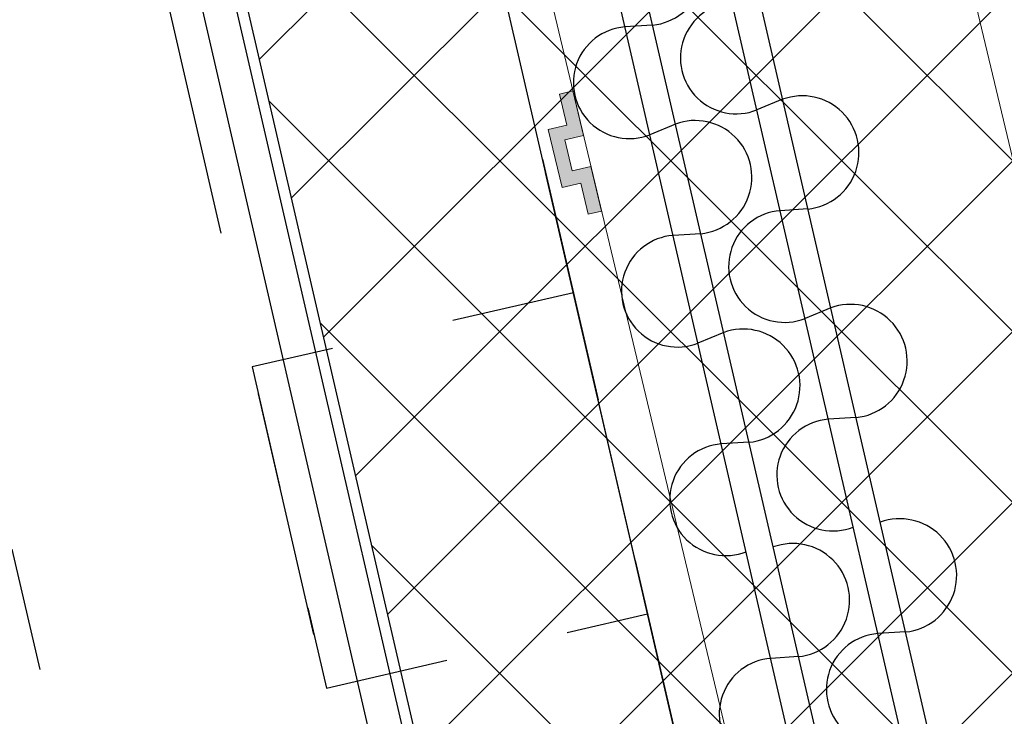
# Model space of a CAD drawing. Header units: centimetres. Extents: x -15121 to 17422, y -60492 to 0.
# Tile 39 of 256: x 1169 to 1241, y -30424 to -30373. Entities that reach past the tile are written whole.
import ezdxf

# ---------------------------------------------------------------- set-up
doc = ezdxf.new("R2010")
doc.units = ezdxf.units.CM
doc.header["$LTSCALE"] = 60
for name, pattern in [('0', [0]), ('DP', [0.5, 0.3, -0.2]), ('IZD', [0.3, 0.15, -0.15]), ('MP', [0.25, 0.15, -0.1])]:
    doc.linetypes.add(name, pattern=pattern)
for name, color, linetype in [('A-SCI', 7, 'Continuous'), ('AIKA grzejniki', 7, 'Continuous'), ('AIKA karnisze', 200, 'Continuous'), ('AIKA karnisze2', 200, 'Continuous'), ('AIKA lampy restauracja wymiarowanie', 7, 'Continuous'), ('AIKA podłoga deski cała', 2, 'Continuous'), ('AIKA powierzchnie2', 2, 'Continuous'), ('AIKA sufity podwieszane', 8, 'Continuous'), ('AIKA wymiarowanie ogólne rzut2', 7, 'Continuous'), ('AIKA ŚCIANA2', 8, 'Continuous'), ('JS_PODCIĄGI', 1, 'DP'), ('podciagi i nadproza', 7, 'DP'), ('RI-PROFILE', 8, 'Continuous'), ('słupy', 1, 'Continuous')]:
    doc.layers.add(name, color=color, linetype=linetype)
doc.layers.add('IS_Grzejnik', color=15, linetype='Continuous', lineweight=5)
doc.styles.add('wymiar', font='txt.shx', dxfattribs={"width": 0.6})
doc.dimstyles.new('Dwudziestka', dxfattribs={"dimtxt": 7, "dimasz": 0.7, "dimexe": 5, "dimexo": 0, "dimgap": 2.5, "dimtad": 1, "dimtoh": 1, "dimdec": 3, "dimrnd": 0.5, "dimdsep": 46, "dimtxsty": 'wymiar', "dimblk": 'znacznik', "dimcen": 0, "dimdle": 5, "dimse1": 1, "dimse2": 1, "dimclrd": 256, "dimclre": 256, "dimclrt": 256, "dimadec": 0, "dimazin": 0, "dimtfac": 0.4, "dimtdec": 3, "dimtix": 1, "dimtofl": 0, "dimtmove": 2, "dimatfit": 3, "dimldrblk": 'znacznik', "dimfxl": 1, "dimtolj": 1, "dimarcsym": 0})

# ---------------------------------------------------------------- blocks, each defined once
blk = doc.blocks.new('SL grzejniki restauracja')
at = {"layer": 'IS_Grzejnik'}
blk.add_hatch(color=15, dxfattribs=at).paths.add_polyline_path([(-1933.468, -1120.554), (-1934.243, -1117.311), (-1935.605, -1117.637), (-1936.147, -1115.367), (-1934.785, -1115.042), (-1935.559, -1111.8), (-1936.532, -1112.032), (-1935.99, -1114.302), (-1937.352, -1114.627), (-1936.345, -1118.842), (-1934.983, -1118.516), (-1934.441, -1120.786)])
at = {"layer": 'IS_Grzejnik', "color": 15, "extrusion": (0, 0, -1), "elevation": 289.1}
blk.add_lwpolyline([(1892.699, -1291.252), (1948.452, -1057.818), (1919.273, -1050.849), (1863.52, -1284.283)], close=True, dxfattribs=at)
at = {"layer": 'IS_Grzejnik', "color": 15, "elevation": -289.1}
blk.add_lwpolyline([(-1933.468, -1120.554), (-1934.243, -1117.311), (-1935.605, -1117.637), (-1936.147, -1115.367), (-1934.785, -1115.042), (-1935.559, -1111.8), (-1936.532, -1112.032), (-1935.99, -1114.302), (-1937.352, -1114.627), (-1936.345, -1118.842), (-1934.983, -1118.516), (-1934.441, -1120.786)], close=True, dxfattribs=at)
blk = doc.blocks.new('SL podciągi restauracja')
at = {"layer": 'podciagi i nadproza'}
blk.add_lwpolyline([(655.391, -28008.273), (632.006, -28013.671), (578.017, -27779.823), (601.402, -27774.424), (655.391, -28008.273)], dxfattribs=at)
at = {"layer": 'słupy', "color": 4, "linetype": 'IZD'}
blk.add_lwpolyline([(599.163, -27871.413), (622.548, -27866.015), (617.149, -27842.63), (593.764, -27848.029)], close=True, dxfattribs=at)
blk = doc.blocks.new('SL zasłonka rzut')
at = {"layer": 'AIKA karnisze'}
for p, q in [((-30.842, 2.004), (-31.176, 0.004)), ((-23.452, 2.004), (-23.118, 0.004)), ((-15.254, 2.002), (-15.588, 0.002)), ((-7.864, 2.002), (-7.53, 0.002)), ((0.334, 2), (0, 0)), ((7.724, 2), (8.058, 0)), ((15.922, 1.999), (15.588, -0.001)), ((23.312, 1.999), (23.645, -0.001)), ((31.509, 1.998), (31.176, -0.002)), ((38.899, 1.998), (39.233, -0.002)), ((47.097, 1.997), (46.763, -0.003))]:
    blk.add_line(p, q, dxfattribs=at)
for centre, radius, start, end in [((-34.941, 2.523), 4.132, 352.78251, 187.20246), ((-19.353, 2.521), 4.132, 352.78251, 187.20246), ((-3.765, 2.519), 4.132, 352.78251, 187.20246), ((11.823, 2.518), 4.132, 352.78251, 187.20246), ((27.411, 2.517), 4.132, 352.78251, 187.20246), ((42.998, 2.516), 4.132, 352.78251, 187.20246), ((-27.147, -0.594), 4.073, 171.55344, 8.43153), ((-11.559, -0.596), 4.073, 171.55344, 8.43153), ((4.029, -0.598), 4.073, 171.55344, 8.43153), ((19.617, -0.599), 4.073, 171.55344, 8.43153), ((35.204, -0.6), 4.073, 171.55344, 8.43153), ((50.792, -0.601), 4.073, 171.55344, 8.43153)]:
    blk.add_arc(centre, radius, start, end, dxfattribs=at)
blk = doc.blocks.new('znacznik')
at = {"color": 0}
for points in [[(0, -5), (0, 5)], [(-4, 0), (4, 0)]]:
    blk.add_lwpolyline(points, dxfattribs=at)
at = {"color": 1}
blk.add_lwpolyline([(-2.12, -2.12), (2.12, 2.12)], dxfattribs=at)
blk = doc.blocks.new('*D7120')
at = {"layer": 'AIKA lampy restauracja wymiarowanie', "lineweight": -2, "transparency": 16777216}
blk.add_line((1328.633, -30404.648), (1218.515, -30430.07), dxfattribs=at)
at = {"layer": 'Defpoints', "color": 0, "transparency": 16777216}
for p in [(1331.912, -30415.74), (1217.833, -30430.228), (1220.43, -30441.478)]:
    blk.add_point(p, dxfattribs=at)
at = {"layer": 'AIKA lampy restauracja wymiarowanie', "lineweight": -2, "transparency": 16777216, "xscale": 0.7, "yscale": 0.7, "zscale": 0.7}
for p, rotation in [((1329.315, -30404.49), 13.00000000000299), ((1217.833, -30430.228), 193.000000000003)]:
    blk.add_blockref('znacznik', p, dxfattribs=dict(at, rotation=rotation))
at = {"layer": 'AIKA lampy restauracja wymiarowanie', "transparency": 16777216, "insert": (1272.224, -30411.513), "char_height": 7, "attachment_point": 5, "rotation": 13, "style": 'wymiar'}
blk.add_mtext('\\A1;114.5', dxfattribs=at)
blk = doc.blocks.new('*D7276')
at = {"layer": 'AIKA wymiarowanie ogólne rzut2', "lineweight": -2, "transparency": 16777216}
blk.add_line((1331.903, -30726.278), (1118.755, -29802.96), dxfattribs=at)
at = {"layer": 'Defpoints', "color": 0, "transparency": 16777216}
for p in [(1118.598, -29802.278), (1090.735, -29808.71), (1304.198, -30733.392)]:
    blk.add_point(p, dxfattribs=at)
at = {"layer": 'AIKA wymiarowanie ogólne rzut2', "lineweight": -2, "transparency": 16777216, "xscale": 0.7, "yscale": 0.7, "zscale": 0.7}
for p, rotation in [((1118.598, -29802.278), 102.999035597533), ((1332.061, -30726.96), 282.999035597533)]:
    blk.add_blockref('znacznik', p, dxfattribs=dict(at, rotation=rotation))
at = {"layer": 'AIKA wymiarowanie ogólne rzut2', "transparency": 16777216, "insert": (1231.175, -30263.269), "char_height": 7, "attachment_point": 5, "rotation": 282.99904, "style": 'wymiar'}
blk.add_mtext('\\A1;949', dxfattribs=at)

msp = doc.modelspace()

# ---------------------------------------------------------------- hatches: boundary and pattern name
at = {"layer": 'AIKA sufity podwieszane', "transparency": 33554610}
h = msp.add_hatch(dxfattribs=at)
h.set_pattern_fill('ANSI37', color=256, scale=2.771036)
h.set_pattern_definition([(45, (5073.432, 672.602), (-6.221154, 6.221154), []), (135, (5073.432, 672.602), (-6.221154, -6.221154), [])])
h.paths.add_polyline_path([(1895.3422, -29622.938), (1051.961, -29817.6477), (1083.6791, -29955.0339), (1108.8373, -29949.2257), (1118.7352, -29992.098), (1098.8606, -29996.6864), (1151.9491, -30226.6377), (1171.8236, -30222.0493), (1195.98, -30326.6818), (1176.0567, -30331.2815), (1229.1072, -30560.8465), (1247.0331, -30556.708), (1258.8797, -30599.1305), (1239.2948, -30603.652), (1271.0129, -30741.0382), (1888.861, -30598.3967), (1885.2618, -30582.8068), (1928.1341, -30572.909), (1931.7333, -30588.4989), (1951.2207, -30583.9999), (1954.8998, -30599.9359), (2063.0549, -30574.9663), (2055.7765, -30543.4404), (2098.6488, -30533.5425), (2102.248, -30549.1325), (2108.8207, -30547.615)])

# ---------------------------------------------------------------- linework, layer by layer
at = {"layer": 'A-SCI', "color": 4}
msp.add_lwpolyline([(1227.4624, -30471.9379), (1207.2168, -30384.2446)], dxfattribs=at)
at = {"layer": 'AIKA karnisze2'}
for p, q in [((1306.1936, -30732.9161), (1189.662, -30228.1938)), ((1304.2449, -30733.366), (1187.7133, -30228.6437)), ((1296.4499, -30735.1656), (1179.9183, -30230.4434)), ((1298.3987, -30734.7157), (1181.8671, -30229.9935))]:
    msp.add_line(p, q, dxfattribs=at)
at = {"layer": 'AIKA podłoga deski cała'}
msp.add_lwpolyline([(1888.861, -30598.3967), (1266.0671, -30744.1528), (1233.9166, -30604.8937), (1258.8797, -30599.1305), (1248.9789, -30556.2588), (1229.073, -30560.8544), (1175.9846, -30330.9033), (1195.8934, -30326.3069), (1171.8236, -30222.0493), (1151.9491, -30226.6377), (1098.8606, -29996.6864), (1118.7352, -29992.098), (1108.8373, -29949.2257), (1083.5062, -29955.0738), (1051.7856, -29817.6882), (1897.5708, -29622.4235)], dxfattribs=at)
at = {"layer": 'AIKA powierzchnie2'}
msp.add_lwpolyline([(1888.861, -30598.3967), (1271.0129, -30741.0382), (1239.2948, -30603.652), (1258.8797, -30599.1305), (1247.0331, -30556.708), (1229.1072, -30560.8465), (1176.0567, -30331.2815), (1195.98, -30326.6818), (1171.8236, -30222.0493), (1151.9491, -30226.6377), (1098.8606, -29996.6864), (1118.7352, -29992.098), (1108.8373, -29949.2257), (1083.6791, -29955.0339), (1051.961, -29817.6477), (1895.3422, -29622.938)], dxfattribs=at)
at = {"layer": 'AIKA sufity podwieszane', "transparency": 33554610}
msp.add_lwpolyline([(1888.861, -30598.3967), (1271.0129, -30741.0382), (1239.2948, -30603.652), (1258.8797, -30599.1305), (1247.0331, -30556.708), (1229.1072, -30560.8465), (1176.0567, -30331.2815), (1195.98, -30326.6818), (1171.8236, -30222.0493), (1151.9491, -30226.6377), (1098.8606, -29996.6864), (1118.7352, -29992.098), (1108.8373, -29949.2257), (1083.6791, -29955.0339), (1051.961, -29817.6477), (1895.3422, -29622.938)], dxfattribs=at)
at = {"layer": 'AIKA ŚCIANA2'}
msp.add_line((1289.0989, -30738.9153), (1016.6832, -29558.9532), dxfattribs=at)
msp.add_line((1289.0989, -30738.9153), (1016.6832, -29558.9532), dxfattribs=at)
msp.add_lwpolyline([(1891.2596, -30599.8956), (1289.0989, -30738.9153), (1016.6832, -29558.9532), (2434.5985, -29231.6017), (3265.0511, -29231.6017), (3265.0511, -30391.6017), (3257.0511, -30391.6017), (3257.0511, -30407.6017), (2734.6181, -30407.6017), (2730.4905, -30389.723), (2691.5157, -30398.721), (2695.1149, -30414.311), (1930.2344, -30590.8975)], dxfattribs=at)
at = {"layer": 'JS_PODCIĄGI', "linetype": 'MP', "lineweight": -3}
msp.add_lwpolyline([(1204.1608, -30566.606), (1151.0724, -30336.6546)], dxfattribs=at)
at = {"layer": 'RI-PROFILE', "linetype": '0'}
for p, q in [((1176.099, -30335.1093), (1227.3334, -30557.0302)), ((1224.995, -30557.5701), (1173.7605, -30335.6492))]:
    msp.add_line(p, q, dxfattribs=at)

# ---------------------------------------------------------------- block references
at = {"layer": 'AIKA grzejniki'}
msp.add_blockref('SL grzejniki restauracja', (3144.7578, -29266.5017), dxfattribs=at)
at = {"layer": 'AIKA karnisze2', "rotation": 283.0064887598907}
for p in [(1217.268, -30356.657), (1209.4731, -30358.4568), (1238.4071, -30448.2149), (1230.6122, -30450.0146)]:
    msp.add_blockref('SL zasłonka rzut', p, dxfattribs=at)
at = {"layer": 'AIKA ŚCIANA2'}
msp.add_blockref('SL podciągi restauracja', (592.0924, -2550.3843), dxfattribs=at)

# ---------------------------------------------------------------- dimensions: what is measured, and where the dimension line sits
at = {"layer": 'AIKA lampy restauracja wymiarowanie', "color": 2}
dim = msp.add_aligned_dim(p1=(1331.9119, -30415.7403), p2=(1220.4301, -30441.4779), distance=-11.546, dimstyle='Dwudziestka', dxfattribs=at)
dim.commit()
dim.dimension.update_dxf_attribs({"geometry": '*D7120', "text_midpoint": (1272.224, -30411.5128)})
at = {"layer": 'AIKA wymiarowanie ogólne rzut2'}
dim = msp.add_aligned_dim(p1=(1304.198, -30733.3917), p2=(1090.7349, -29808.7102), distance=-28.5954, dimstyle='Dwudziestka', dxfattribs=at)
dim.commit()
dim.dimension.update_dxf_attribs({"geometry": '*D7276', "text_midpoint": (1231.1754, -30263.2693)})

doc.saveas('drawing.dxf')
